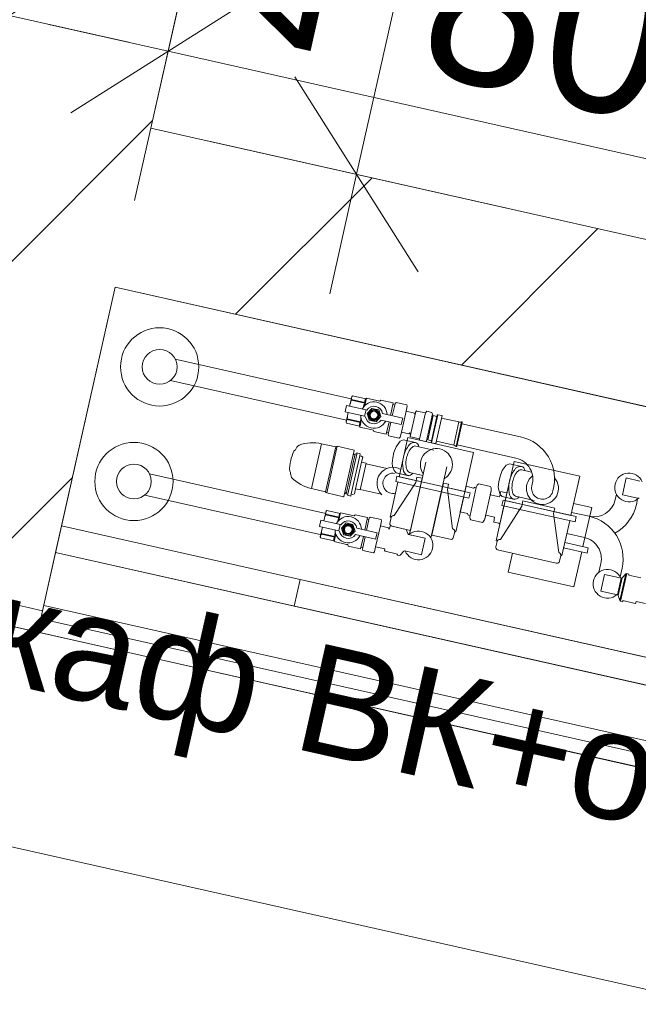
# Model space of a CAD drawing. Header units: millimetres. Extents: x -7218036 to -6523761, y 6117771 to 6337028.
# Tile 175 of 223: x -7147160 to -7146591, y 6138080 to 6138986. Entities that reach past the tile are written whole.
import ezdxf

# ---------------------------------------------------------------- set-up
doc = ezdxf.new("R2010")
doc.units = ezdxf.units.MM
doc.header["$MEASUREMENT"] = 0
for name, color, linetype in [('S - МОП.АР', 7, 'Continuous'), ('АР-Стены_внутренние_пилоны.АР', 7, 'Continuous'), ('АР-Стены_Перегородки_шахты_.АР', 7, 'Continuous'), ('АР-Чертеж-Размеры.АР', 7, 'Continuous'), ('ИОС-Шахты и отверстия.АР', 7, 'Continuous')]:
    doc.layers.add(name, color=color, linetype=linetype)
for name, color, linetype, lineweight in [('АР-Стены_внутренние_пилоны.АР_Ном._пера__1', 7, 'Continuous', 15), ('АР-Стены_Перегородки_шахты_.АР_Ном._пера__1', 7, 'Continuous', 15), ('АР-Чертеж-Размеры.АР_Ном._пера__1', 7, 'Continuous', 0), ('ИОС-Шахты и отверстия.АР_Ном._пера__1', 7, 'Continuous', 0)]:
    doc.layers.add(name, color=color, linetype=linetype, lineweight=lineweight)
doc.styles.add('РЎР“Р•РќР•Р\xa0Р\x98Р\xa0_РЎРўР\x98Р›Р¬_2', font='GOTHIC.TTF')
doc.styles.add('РЎР“Р•РќР•Р\xa0Р\x98Р\xa0_РЎРўР\x98Р›Р¬_8', font='arial.ttf')
doc.dimstyles.new('СГЕНЕРИР_СТИЛЬ__1', dxfattribs={"dimtxt": 150, "dimasz": 142.5, "dimexe": 0.18, "dimexo": 0.0625, "dimgap": 0, "dimtad": 1, "dimdec": 0, "dimzin": 0, "dimdsep": 46, "dimtxsty": 'РЎР“Р•РќР•Р\xa0Р\x98Р\xa0_РЎРўР\x98Р›Р¬_2', "dimblk": 'ARROWHEAD_6', "dimblk1": 'ARROWHEAD_6', "dimblk2": 'ARROWHEAD_6', "dimcen": 0.09, "dimse1": 1, "dimse2": 1, "dimclrd": 7, "dimclre": 7, "dimclrt": 7, "dimazin": 0, "dimtfac": 1, "dimtdec": 4, "dimtmove": 0, "dimatfit": 3, "dimfxl": 1, "dimtolj": 1, "dimtzin": 0, "dimarcsym": 0})
doc.dimstyles.new('СГЕНЕРИР_СТИЛЬ__2', dxfattribs={"dimtxt": 150, "dimasz": 142.5, "dimexe": 0.18, "dimexo": 0.0625, "dimgap": 0, "dimtad": 1, "dimdec": 0, "dimzin": 0, "dimdsep": 46, "dimtxsty": 'РЎР“Р•РќР•Р\xa0Р\x98Р\xa0_РЎРўР\x98Р›Р¬_2', "dimblk": 'ARROWHEAD_6', "dimblk1": 'ARROWHEAD_6', "dimblk2": 'ARROWHEAD_6', "dimcen": 0.09, "dimse1": 1, "dimse2": 1, "dimclrd": 7, "dimclre": 7, "dimclrt": 7, "dimazin": 0, "dimtfac": 1, "dimtdec": 4, "dimtmove": 2, "dimatfit": 3, "dimfxl": 1, "dimtolj": 1, "dimtzin": 0, "dimarcsym": 0})
pattern_1 = [(0, (-6566190.34, 6562677.795), (0, 75), [0, -75])]
pattern_2 = [(45, (-6566190.34, 6563027.8), (-111.369318, 111.369318), [0, -105, 0, -157.5]), (110, (-6565840.34, 6563027.8), (148.001588, 53.868173), [0, -77, 0, -133])]
pattern_3 = [(45, (-6566190.34, 6562677.8), (-127.279217, 127.279217), [])]

# ---------------------------------------------------------------- blocks, each defined once
blk = doc.blocks.new('Стена_62_7', base_point=(-7146363.09, 6138247.05))
at = {"layer": 'АР-Стены_Перегородки_шахты_.АР', "linetype": 'Continuous', "lineweight": 0, "true_color": 0x000000}
h = blk.add_hatch(dxfattribs=at)
h.set_pattern_fill('ШТУКАТУРКА__ГИПС_03_0007', color=18, style=0, pattern_type=2)
h.set_pattern_definition(pattern_1)
h.paths.add_polyline_path([(-7147140.91, 6138434.55), (-7146360.35, 6138259.24), (-7146357.61, 6138271.44), (-7147138.17, 6138446.74)])
h = blk.add_hatch(dxfattribs=at)
h.set_pattern_fill('ШТУКАТУРКА__ГИПС_03_0007', color=18, style=0, pattern_type=2)
h.set_pattern_definition(pattern_1)
h.paths.add_polyline_path([(-7147143.65, 6138422.35), (-7146363.09, 6138247.05), (-7146360.35, 6138259.24), (-7147140.91, 6138434.55)])
at = {"layer": 'АР-Стены_Перегородки_шахты_.АР_Ном._пера__1', "color": 7, "linetype": 'Continuous', "lineweight": 0}
for p, q in [((-7147138.17, 6138446.74), (-7146357.61, 6138271.44)), ((-7147140.91, 6138434.55), (-7146360.35, 6138259.24))]:
    blk.add_line(p, q, dxfattribs=at)
at = {"layer": 'АР-Стены_Перегородки_шахты_.АР_Ном._пера__1', "color": 7, "linetype": 'Continuous', "lineweight": 0, "flags": 128}
for points in [[(-7147127.21, 6138495.53), (-7147143.65, 6138422.35)], [(-7146346.65, 6138320.23), (-7147127.21, 6138495.53)], [(-7147143.65, 6138422.35), (-7146363.09, 6138247.05)], [(-7146363.09, 6138247.05), (-7146346.65, 6138320.23)]]:
    blk.add_lwpolyline(points, dxfattribs=at)
blk = doc.blocks.new('Стена_95_7', base_point=(-7147139.26, 6138441.87))
at = {"layer": 'АР-Стены_внутренние_пилоны.АР', "linetype": 'Continuous', "lineweight": 0, "true_color": 0x000000}
h = blk.add_hatch(dxfattribs=at)
h.set_pattern_fill('ШТУКАТУРКА__ГИПС_01_0007', color=18, style=0, pattern_type=2)
h.set_pattern_definition(pattern_2)
h.paths.add_polyline_path([(-7148334.05, 6138689.73), (-7147143.65, 6138422.36), (-7147152.57, 6138444.86), (-7148310.15, 6138704.86)])
h = blk.add_hatch(dxfattribs=at)
h.set_pattern_fill('БЛОКИ_БЕТОННЫЕ_ЭФФЕКТИВН_7E', color=18, style=0, pattern_type=2)
h.set_pattern_definition(pattern_3)
h.paths.add_polyline_path([(-7147285.62, 6138474.74), (-7147152.57, 6138444.86), (-7147241.79, 6138669.88)])
h = blk.add_hatch(dxfattribs=at)
h.set_pattern_fill('БЛОКИ_БЕТОННЫЕ_ЭФФЕКТИВН_7E', color=18, style=0, pattern_type=2)
h.set_pattern_definition(pattern_3)
h.paths.add_polyline_path([(-7147241.79, 6138669.88), (-7147152.57, 6138444.86), (-7147139.26, 6138441.87), (-7147095.44, 6138637.01)])
h = blk.add_hatch(dxfattribs=at)
h.set_pattern_fill('ШТУКАТУРКА__ГИПС_01_0007', color=18, style=0, pattern_type=2)
h.set_pattern_definition(pattern_2)
h.paths.add_polyline_path([(-7147139.26, 6138441.87), (-7147152.57, 6138444.86), (-7147143.65, 6138422.36)])
at = {"layer": 'АР-Стены_внутренние_пилоны.АР_Ном._пера__1', "color": 7, "linetype": 'Continuous', "lineweight": 15}
for p, q in [((-7147285.62, 6138474.74), (-7147152.57, 6138444.86)), ((-7147152.57, 6138444.86), (-7147139.26, 6138441.87))]:
    blk.add_line(p, q, dxfattribs=at)
at = {"layer": 'АР-Стены_внутренние_пилоны.АР_Ном._пера__1', "color": 7, "linetype": 'Continuous', "lineweight": 0, "flags": 128}
for points in [[(-7148334.05, 6138689.73), (-7147143.65, 6138422.36)], [(-7147143.65, 6138422.36), (-7147139.26, 6138441.87)]]:
    blk.add_lwpolyline(points, dxfattribs=at)
at = {"layer": 'АР-Стены_внутренние_пилоны.АР_Ном._пера__1', "color": 7, "linetype": 'Continuous', "lineweight": 15, "flags": 128}
blk.add_lwpolyline([(-7147139.26, 6138441.87), (-7147095.44, 6138637.01)], dxfattribs=at)
blk = doc.blocks.new('Стена_126_7', base_point=(-7146888.36, 6139558.99))
at = {"layer": 'АР-Стены_внутренние_пилоны.АР', "linetype": 'Continuous', "lineweight": 0, "true_color": 0x000000}
h = blk.add_hatch(dxfattribs=at)
h.set_pattern_fill('БЛОКИ_БЕТОННЫЕ_ЭФФЕКТИВН_7E', color=18, style=0, pattern_type=2)
h.set_pattern_definition(pattern_3)
h.paths.add_polyline_path([(-7147095.44, 6138637.01), (-7146932.18, 6139363.86), (-7147078.54, 6139396.73), (-7147241.79, 6138669.88)])
at = {"layer": 'АР-Стены_внутренние_пилоны.АР_Ном._пера__1', "color": 7, "linetype": 'Continuous', "lineweight": 15, "flags": 128}
for points in [[(-7147078.54, 6139396.73), (-7147241.79, 6138669.88)], [(-7146932.18, 6139363.86), (-7147078.54, 6139396.73)], [(-7147039.56, 6138885.81), (-7146932.18, 6139363.86)], [(-7147095.44, 6138637.01), (-7147072.43, 6138739.45)]]:
    blk.add_lwpolyline(points, dxfattribs=at)
blk = doc.blocks.new('Стена_127_7', base_point=(-7147072.43, 6138739.45))
at = {"layer": 'АР-Стены_внутренние_пилоны.АР', "linetype": 'Continuous', "lineweight": 0, "true_color": 0x000000}
h = blk.add_hatch(dxfattribs=at)
h.set_pattern_fill('БЛОКИ_БЕТОННЫЕ_ЭФФЕКТИВН_7E', color=18, style=0, pattern_type=2)
h.set_pattern_definition(pattern_3)
h.paths.add_polyline_path([(-7147072.43, 6138739.45), (-7146291.87, 6138564.14), (-7146259, 6138710.49), (-7147039.56, 6138885.81)])
at = {"layer": 'АР-Стены_внутренние_пилоны.АР_Ном._пера__1', "color": 7, "linetype": 'Continuous', "lineweight": 15, "flags": 128}
for points in [[(-7146259, 6138710.49), (-7147039.56, 6138885.81)], [(-7147072.43, 6138739.45), (-7146291.87, 6138564.14)], [(-7146291.87, 6138564.14), (-7146259, 6138710.49)]]:
    blk.add_lwpolyline(points, dxfattribs=at)
blk = doc.blocks.new('*D488', base_point=(-6566190.34, 6562677.79))
at = {"layer": 'АР-Чертеж-Размеры.АР_Ном._пера__1', "color": 7, "linetype": 'Continuous', "lineweight": 0, "transparency": 16777216}
for p, q in [((-7148193.61, 6138311.02), (-7148131.98, 6138585.43)), ((-7148073.18, 6138504.97), (-7148252.41, 6138391.49)), ((-7148272.56, 6138472.88), (-7148162.8, 6138448.23)), ((-7148162.8, 6138448.23), (-7146406.51, 6138053.75)), ((-7146437.33, 6137916.55), (-7146375.69, 6138190.96)), ((-7146496.12, 6137997.01), (-7146316.9, 6138110.5)), ((-7146406.51, 6138053.75), (-7146296.75, 6138029.1))]:
    blk.add_line(p, q, dxfattribs=at)
at = {"layer": 'АР-Чертеж-Размеры.АР_Ном._пера__1', "color": 7, "lineweight": 0, "transparency": 16777216, "insert": (-7147904.46, 6138420.95), "char_height": 150, "attachment_point": 7, "rotation": 347.34107, "style": 'РЎР“Р•РќР•Р\xa0Р\x98Р\xa0_РЎРўР\x98Р›Р¬_2'}
blk.add_mtext('\\A1;{\\pql;\\fCentury Gothic|b0|i0|c204|p0;\\W1.000000;1\xa0800}', dxfattribs=at)
blk = doc.blocks.new('ARROWHEAD_6')
at = {"color": 0, "linetype": 'Continuous', "lineweight": 0}
for p, q in [((-0.5, -0.5), (0.5, 0.5)), ((0, 0), (-1, 0))]:
    blk.add_line(p, q, dxfattribs=at)
blk = doc.blocks.new('*D518', base_point=(-6566190.34, 6562677.79))
at = {"layer": 'АР-Чертеж-Размеры.АР_Ном._пера__1', "color": 7, "linetype": 'Continuous', "lineweight": 0, "transparency": 16777216}
for p, q in [((-7146992.86, 6139093.71), (-7147054.49, 6138819.3)), ((-7146934.07, 6139013.25), (-7147113.29, 6138899.76)), ((-7147023.68, 6138956.5), (-7147133.44, 6138981.16)), ((-7146243.12, 6138781.2), (-7147023.68, 6138956.5)), ((-7146212.31, 6138918.4), (-7146273.94, 6138643.99)), ((-7146332.73, 6138724.45), (-7146153.51, 6138837.94)), ((-7146133.36, 6138756.54), (-7146243.12, 6138781.2))]:
    blk.add_line(p, q, dxfattribs=at)
at = {"layer": 'АР-Чертеж-Размеры.АР_Ном._пера__1', "color": 7, "lineweight": 0, "transparency": 16777216, "insert": (-7146798.59, 6138936.7), "char_height": 150, "attachment_point": 7, "rotation": 347.34172, "style": 'РЎР“Р•РќР•Р\xa0Р\x98Р\xa0_РЎРўР\x98Р›Р¬_2'}
blk.add_mtext('\\A1;{\\pql;\\fCentury Gothic|b0|i0|c204|p0;\\W1.000000;800}', dxfattribs=at)
blk = doc.blocks.new('*D525', base_point=(-6566190.34, 6562677.79))
at = {"layer": 'АР-Чертеж-Размеры.АР_Ном._пера__1', "color": 7, "linetype": 'Continuous', "lineweight": 0, "transparency": 16777216}
for p, q in [((-7147246.85, 6137962.89), (-7147308.48, 6137688.48)), ((-7147188.05, 6137882.42), (-7147367.28, 6137768.94)), ((-7147277.66, 6137825.68), (-7147387.43, 6137850.34)), ((-7146497.11, 6137650.37), (-7147277.66, 6137825.68)), ((-7146466.29, 6137787.57), (-7146527.93, 6137513.16)), ((-7146586.72, 6137593.63), (-7146407.5, 6137707.11)), ((-7146387.35, 6137625.71), (-7146497.11, 6137650.37))]:
    blk.add_line(p, q, dxfattribs=at)
at = {"layer": 'АР-Чертеж-Размеры.АР_Ном._пера__1', "color": 7, "lineweight": 0, "transparency": 16777216, "insert": (-7147052.57, 6137805.87), "char_height": 150, "attachment_point": 7, "rotation": 347.34107, "style": 'РЎР“Р•РќР•Р\xa0Р\x98Р\xa0_РЎРўР\x98Р›Р¬_2'}
blk.add_mtext('\\A1;{\\pql;\\fCentury Gothic|b0|i0|c204|p0;\\W1.000000;800}', dxfattribs=at)
blk = doc.blocks.new('*D532', base_point=(-6566190.34, 6562677.79))
at = {"layer": 'АР-Чертеж-Размеры.АР_Ном._пера__1', "color": 7, "linetype": 'Continuous', "lineweight": 0, "transparency": 16777216}
for p, q in [((-7148885.64, 6137625.17), (-7148824.01, 6137899.59)), ((-7148765.22, 6137819.12), (-7148944.44, 6137705.64)), ((-7148964.6, 6137787.03), (-7148854.83, 6137762.38)), ((-7148854.83, 6137762.38), (-7146903.44, 6137324.12)), ((-7146934.25, 6137186.92), (-7146872.62, 6137461.33)), ((-7146993.05, 6137267.38), (-7146813.83, 6137380.87)), ((-7146903.44, 6137324.12), (-7146793.67, 6137299.47))]:
    blk.add_line(p, q, dxfattribs=at)
at = {"layer": 'АР-Чертеж-Размеры.АР_Ном._пера__1', "color": 7, "lineweight": 0, "transparency": 16777216, "insert": (-7148130.48, 6137630.45), "char_height": 150, "attachment_point": 7, "rotation": 347.34216, "style": 'РЎР“Р•РќР•Р\xa0Р\x98Р\xa0_РЎРўР\x98Р›Р¬_2'}
blk.add_mtext('\\A1;{\\pql;\\fCentury Gothic|b0|i0|c204|p0;\\W1.000000;2\xa0000}', dxfattribs=at)
blk = doc.blocks.new('*D545', base_point=(-6566190.34, 6562677.79))
at = {"layer": 'АР-Чертеж-Размеры.АР_Ном._пера__1', "color": 7, "linetype": 'Continuous', "lineweight": 0, "transparency": 16777216}
for p, q in [((-7146718.31, 6139431.12), (-7146742.96, 6139321.36)), ((-7146686.22, 6139231.74), (-7146799.7, 6139410.97)), ((-7146880.17, 6139352.18), (-7146605.76, 6139290.54)), ((-7146742.96, 6139321.36), (-7146850.34, 6138843.31)), ((-7146907.08, 6138932.92), (-7146793.59, 6138753.7)), ((-7146987.54, 6138874.13), (-7146713.13, 6138812.49)), ((-7146850.34, 6138843.31), (-7146874.99, 6138733.54))]:
    blk.add_line(p, q, dxfattribs=at)
at = {"layer": 'АР-Чертеж-Размеры.АР_Ном._пера__1', "color": 7, "lineweight": 0, "transparency": 16777216, "insert": (-7146858.4, 6138944.28), "char_height": 150, "attachment_point": 7, "rotation": 77.34107, "style": 'РЎР“Р•РќР•Р\xa0Р\x98Р\xa0_РЎРўР\x98Р›Р¬_2'}
blk.add_mtext('\\A1;{\\pql;\\fCentury Gothic|b0|i0|c204|p0;\\W1.000000;490}', dxfattribs=at)
blk = doc.blocks.new('*D546', base_point=(-6566190.34, 6562677.79))
at = {"layer": 'АР-Чертеж-Размеры.АР_Ном._пера__1', "color": 7, "linetype": 'Continuous', "lineweight": 0, "transparency": 16777216}
for p, q in [((-7148030.23, 6139038.46), (-7147968.59, 6139312.87)), ((-7147909.8, 6139232.41), (-7148089.02, 6139118.92)), ((-7148109.18, 6139200.32), (-7147999.41, 6139175.66)), ((-7147999.41, 6139175.66), (-7147170.03, 6138989.38)), ((-7147200.85, 6138852.18), (-7147139.21, 6139126.59)), ((-7147259.64, 6138932.64), (-7147080.42, 6139046.13)), ((-7147170.03, 6138989.38), (-7147060.26, 6138964.73))]:
    blk.add_line(p, q, dxfattribs=at)
at = {"layer": 'АР-Чертеж-Размеры.АР_Ном._пера__1', "color": 7, "lineweight": 0, "transparency": 16777216, "insert": (-7147606.81, 6139118.23), "char_height": 150, "attachment_point": 7, "rotation": 347.3414, "style": 'РЎР“Р•РќР•Р\xa0Р\x98Р\xa0_РЎРўР\x98Р›Р¬_2'}
blk.add_mtext('\\A1;{\\pql;\\fCentury Gothic|b0|i0|c204|p0;\\W1.000000;850}', dxfattribs=at)
blk = doc.blocks.new('*D613', base_point=(-6566190.34, 6562677.79))
at = {"layer": 'АР-Чертеж-Размеры.АР_Ном._пера__1', "color": 7, "linetype": 'Continuous', "lineweight": 0, "transparency": 16777216}
for p, q in [((-7147533.58, 6139614.23), (-7147558.23, 6139504.47)), ((-7147501.49, 6139414.85), (-7147614.97, 6139594.08)), ((-7147695.44, 6139535.28), (-7147421.03, 6139473.65)), ((-7147558.23, 6139504.47), (-7147721.48, 6138777.63)), ((-7147778.22, 6138867.24), (-7147664.73, 6138688.02)), ((-7147858.68, 6138808.45), (-7147584.27, 6138746.82)), ((-7147721.48, 6138777.63), (-7147746.13, 6138667.87))]:
    blk.add_line(p, q, dxfattribs=at)
at = {"layer": 'АР-Чертеж-Размеры.АР_Ном._пера__1', "color": 7, "lineweight": 0, "transparency": 16777216, "insert": (-7147707.7, 6138975.86), "char_height": 150, "attachment_point": 7, "rotation": 77.34172, "style": 'РЎР“Р•РќР•Р\xa0Р\x98Р\xa0_РЎРўР\x98Р›Р¬_2'}
blk.add_mtext('\\A1;{\\pql;\\fCentury Gothic|b0|i0|c204|p0;\\W1.000000;745}', dxfattribs=at)
blk = doc.blocks.new('Символ Проема в Полу 21[98]_7', base_point=(-7146259, 6138710.51))
at = {"layer": 'ИОС-Шахты и отверстия.АР_Ном._пера__1', "color": 7, "linetype": 'Continuous', "lineweight": 0, "flags": 128}
for points in [[(-7146302.76, 6139092.84), (-7146932.19, 6139363.85), (-7147039.55, 6138885.82), (-7146259, 6138710.51)], [(-7146259, 6138710.51), (-7146151.63, 6139188.53), (-7146932.19, 6139363.85), (-7146302.76, 6139092.84)]]:
    blk.add_lwpolyline(points, close=True, dxfattribs=at)

msp = doc.modelspace()

# ---------------------------------------------------------------- linework, layer by layer
at = {"layer": 'S - МОП.АР', "color": 254, "linetype": 'Continuous', "lineweight": 0, "true_color": 0xdadada, "flags": 128}
msp.add_lwpolyline([(-7146382.639, 6138251.176), (-7150295.038, 6139130.552), (-7150435.659, 6138504.918), (-7156748.015, 6139923.651), (-7157089.913, 6138401.333), (-7147162.243, 6136171.746), (-7146974.894, 6137005.953), (-7146677.305, 6136939.12)], close=True, dxfattribs=at)
at = {"layer": 'ИОС-Шахты и отверстия.АР_Ном._пера__1', "color": 7, "linetype": 'Continuous', "lineweight": 0}
for p, q in [((-7147127.211, 6138495.529), (-7147072.426, 6138739.452)), ((-7147072.426, 6138739.452), (-7146291.871, 6138564.14)), ((-7147017.062, 6138673.209), (-7146855.129, 6138636.834)), ((-7147021.445, 6138653.695), (-7146859.511, 6138617.325)), ((-7146819.028, 6138621.557), (-7146816.45, 6138633.037)), ((-7146817.415, 6138621.195), (-7146815.184, 6138631.129)), ((-7146804.678, 6138625.428), (-7146809.026, 6138606.066)), ((-7146795.843, 6138625.058), (-7146800.882, 6138602.623)), ((-7146792.319, 6138599.671), (-7146786.895, 6138623.82)), ((-7146780.5, 6138622.641), (-7146785.979, 6138598.247)), ((-7146784.786, 6138599.056), (-7146779.768, 6138621.4)), ((-7146781.358, 6138598.286), (-7146776.339, 6138620.63)), ((-7146775.442, 6138622.222), (-7146781.228, 6138596.463)), ((-7146822.921, 6138604.222), (-7146820.343, 6138615.703)), ((-7146820.961, 6138605.405), (-7146818.73, 6138615.34)), ((-7146753.344, 6138613.968), (-7146699.367, 6138601.842)), ((-7146796.082, 6138596.552), (-7146806.955, 6138598.994)), ((-7146779.042, 6138589.625), (-7146795.765, 6138593.399)), ((-7146757.725, 6138594.464), (-7146703.738, 6138582.339)), ((-7146790.632, 6138560.515), (-7146786.585, 6138578.533)), ((-7146781.808, 6138508.538), (-7146767.071, 6138574.15)), ((-7146698.51, 6138574.638), (-7146709.384, 6138577.08)), ((-7147040.734, 6138567.812), (-7146878.622, 6138531.401)), ((-7146801.696, 6138569.165), (-7146789.324, 6138566.339)), ((-7146689.221, 6138569.46), (-7146698.194, 6138571.484)), ((-7146801.433, 6138512.423), (-7146790.632, 6138560.515)), ((-7147045.117, 6138548.298), (-7146882.535, 6138511.782)), ((-7146704.125, 6138547.25), (-7146686.989, 6138543.402)), ((-7146716.592, 6138538.785), (-7146715.502, 6138543.641)), ((-7146649.269, 6138523.664), (-7146716.592, 6138538.785)), ((-7146715.502, 6138543.641), (-7146648.179, 6138528.52)), ((-7146341.178, 6138344.609), (-7147121.733, 6138519.921)), ((-7146842.7, 6138516.159), (-7146840.122, 6138527.639)), ((-7146841.087, 6138515.797), (-7146838.856, 6138525.732)), ((-7146828.35, 6138520.031), (-7146832.698, 6138500.669)), ((-7146648.179, 6138528.52), (-7146649.269, 6138523.664)), ((-7146846.594, 6138498.825), (-7146844.015, 6138510.305)), ((-7146844.633, 6138500.008), (-7146842.402, 6138509.943)), ((-7146346.656, 6138320.217), (-7147127.211, 6138495.529)), ((-7146607.982, 6138451.278), (-7146602.484, 6138475.757)), ((-7146601.613, 6138476.029), (-7146607.311, 6138450.661)), ((-7146610.2, 6138456.687), (-7146606.803, 6138471.81)), ((-7146605.844, 6138472.11), (-7146609.46, 6138456.012))]:
    msp.add_line(p, q, dxfattribs=at)
for points in [[(-7146854.686, 6138638.806), (-7146854.041, 6138639.506), (-7146841.822, 6138636.761), (-7146841.253, 6138637.378), (-7146828.744, 6138634.568), (-7146827.805, 6138635.587), (-7146816.45, 6138633.037), (-7146816.797, 6138631.492), (-7146815.184, 6138631.129), (-7146814.882, 6138632.47), (-7146813.931, 6138633.502), (-7146804.08, 6138631.29), (-7146803.662, 6138629.95), (-7146804.678, 6138625.428), (-7146797.091, 6138623.724), (-7146796.766, 6138622.431), (-7146796.234, 6138623.318), (-7146795.843, 6138625.058, -0.4142136), (-7146794.943, 6138625.628), (-7146786.895, 6138623.82), (-7146786.84, 6138624.065), (-7146785.631, 6138625.392), (-7146781.025, 6138624.357), (-7146780.5, 6138622.641), (-7146780.934, 6138620.709, -0.3955896), (-7146779.768, 6138621.4), (-7146776.339, 6138620.63), (-7146776.071, 6138621.823, -0.4151923), (-7146775.442, 6138622.222), (-7146771.565, 6138621.351), (-7146772.058, 6138619.156), (-7146756.106, 6138615.573), (-7146755.51, 6138615.477, 0.0978561), (-7146753.652, 6138615.659, -0.5735555), (-7146753.084, 6138615.129), (-7146757.983, 6138593.314, -0.5734365), (-7146758.723, 6138593.078, 0.12888), (-7146760.905, 6138594.205), (-7146776.858, 6138597.788), (-7146777.351, 6138595.593), (-7146781.228, 6138596.463, -0.415822), (-7146781.626, 6138597.092), (-7146781.358, 6138598.286), (-7146784.786, 6138599.056, -0.391853), (-7146785.544, 6138600.157), (-7146785.979, 6138598.247), (-7146786.677, 6138597.48), (-7146792.015, 6138598.679), (-7146792.319, 6138599.671), (-7146792.264, 6138599.916), (-7146800.312, 6138601.723, -0.4142136), (-7146800.882, 6138602.623), (-7146800.422, 6138604.673), (-7146800.805, 6138604.22), (-7146800.903, 6138604.242), (-7146801.233, 6138605.556), (-7146802.073, 6138604.505), (-7146809.026, 6138606.066), (-7146810.042, 6138601.544), (-7146810.993, 6138600.512), (-7146820.844, 6138602.725), (-7146821.262, 6138604.064), (-7146820.961, 6138605.405), (-7146822.574, 6138605.768), (-7146822.921, 6138604.222), (-7146834.277, 6138606.773), (-7146834.69, 6138608.096), (-7146835.972, 6138608.384), (-7146847.199, 6138610.905), (-7146847.449, 6138611.705), (-7146859.669, 6138614.45), (-7146859.953, 6138615.358), (-7146857.977, 6138624.155), (-7146860.77, 6138624.782), (-7146859.455, 6138630.637), (-7146856.662, 6138630.009)], [(-7146800.666, 6138515.841), (-7146817.74, 6138519.676, -0.3498386), (-7146819.685, 6138522.078), (-7146818.478, 6138527.729, -0.3988207), (-7146815.552, 6138529.418), (-7146795.841, 6138559.982), (-7146794.745, 6138564.86), (-7146789.9, 6138563.772)], [(-7146781.152, 6138511.458), (-7146764.077, 6138507.623, 0.3498386), (-7146761.292, 6138508.964), (-7146759.967, 6138514.587, 0.3988207), (-7146761.889, 6138517.365), (-7146766.637, 6138553.423), (-7146765.542, 6138558.301), (-7146770.387, 6138559.389)], [(-7146749.543, 6138556.362), (-7146742.541, 6138554.789), (-7146741.265, 6138555.661), (-7146740.082, 6138555.396, -0.1885997), (-7146737.797, 6138558.73), (-7146727.093, 6138556.326, -0.2226482), (-7146726.701, 6138551.232), (-7146727.293, 6138548.596), (-7146718.744, 6138546.732), (-7146717.655, 6138551.584), (-7146713.933, 6138550.748), (-7146712.151, 6138551.096), (-7146711.761, 6138551.008), (-7146718.394, 6138521.635), (-7146719.407, 6138522.509), (-7146723.956, 6138523.53), (-7146723.222, 6138528.114), (-7146731.477, 6138529.968), (-7146732.255, 6138526.503, -0.1885997), (-7146734.54, 6138523.169), (-7146745.245, 6138525.573, -0.1885997), (-7146745.884, 6138529.564), (-7146747.668, 6138529.965), (-7146748.16, 6138531.351), (-7146754.825, 6138532.848)], [(-7146697.174, 6138542.946), (-7146667.97, 6138536.387), (-7146669.066, 6138531.508), (-7146664.315, 6138495.466, -0.3689195), (-7146662.367, 6138492.867), (-7146663.519, 6138487.6, -0.4142136), (-7146666.506, 6138485.709), (-7146720.544, 6138497.877, -0.3689195), (-7146722.06, 6138500.748), (-7146720.965, 6138505.627, -0.4142136), (-7146717.978, 6138507.518), (-7146698.27, 6138538.067)]]:
    msp.add_lwpolyline(points, format="xyb", close=True, dxfattribs=at)
for points in [[(-7146854.041, 6138639.506, 0.267304), (-7146854.809, 6138636.089), (-7146854.924, 6138635.577, 0.0752955), (-7146856.602, 6138629.996)], [(-7146842.704, 6138632.832, 0.0494936), (-7146844.013, 6138629.198)], [(-7146842.589, 6138633.345, -0.2672361), (-7146841.822, 6138636.761), (-7146841.253, 6138637.378)], [(-7146859.669, 6138614.45, -0.267304), (-7146858.902, 6138617.867), (-7146858.786, 6138618.379, -0.0752955), (-7146857.917, 6138624.142)], [(-7146846.567, 6138615.635, -0.0494936), (-7146846.196, 6138619.48)], [(-7146846.682, 6138615.122, 0.2672361), (-7146847.449, 6138611.705), (-7146847.199, 6138610.905)], [(-7146822.387, 6138572.722), (-7146841.552, 6138577.027), (-7146841.435, 6138577.548), (-7146845.644, 6138578.493), (-7146844.625, 6138583.029), (-7146845.727, 6138584.044), (-7146847.385, 6138584.417), (-7146846.95, 6138586.355), (-7146849.874, 6138587.011), (-7146850.09, 6138586.048), (-7146851.553, 6138586.376), (-7146853.343, 6138585.242), (-7146852.413, 6138589.385), (-7146852.602, 6138589.683), (-7146868.18, 6138593.175, 0.1888904), (-7146869.402, 6138592.788), (-7146882.519, 6138595.493, 0.1445231), (-7146903.19, 6138594.204, 0.1539941), (-7146906.368, 6138589.992, 0.2236007), (-7146907.873, 6138588.578, 0.0762183), (-7146910.817, 6138580.23, 0.1077658), (-7146911.683, 6138570.212, 0.2176086), (-7146910.971, 6138569.063, 0.1081867), (-7146910.086, 6138564.592, 0.1449555), (-7146891.761, 6138554.334), (-7146878.746, 6138551.172, 0.2131873), (-7146877.683, 6138550.265), (-7146862.232, 6138546.795), (-7146861.934, 6138546.984), (-7146861.003, 6138551.127), (-7146859.87, 6138549.336), (-7146858.408, 6138549.008), (-7146858.615, 6138548.082), (-7146855.691, 6138547.426), (-7146855.264, 6138549.326), (-7146853.607, 6138548.954), (-7146852.176, 6138549.401), (-7146851.151, 6138553.965), (-7146846.944, 6138553.02), (-7146841.435, 6138577.548)], [(-7146793.013, 6138592.782, 0.3434103), (-7146796.082, 6138596.552, 0.3149343), (-7146802.676, 6138593.266, 0.1054075), (-7146807.089, 6138583.138, 0.1065614), (-7146807.477, 6138572.339, 0.3211674), (-7146803.221, 6138566.386, 0.2873835), (-7146798.489, 6138568.401)], [(-7146695.442, 6138570.868, 0.3434103), (-7146698.51, 6138574.638, 0.3149343), (-7146705.105, 6138571.351, 0.1054075), (-7146709.517, 6138561.224, 0.1065614), (-7146709.905, 6138550.425, 0.3211674), (-7146705.649, 6138544.472, 0.2873835), (-7146700.918, 6138546.486)], [(-7146589.527, 6138561.176), (-7146602.211, 6138564.025), (-7146605.673, 6138548.609), (-7146592.989, 6138545.76), (-7146592.956, 6138545.907), (-7146590.375, 6138545.324, -0.2749262)], [(-7146611.204, 6138549.08), (-7146612.362, 6138543.923, -0.4137137), (-7146636.262, 6138528.779), (-7146652.43, 6138532.41)], [(-7146591.69, 6138544.697), (-7146592.849, 6138539.54, -0.2153164), (-7146612.645, 6138513.232)], [(-7146877.714, 6138534.108, 0.267304), (-7146878.481, 6138530.692), (-7146878.596, 6138530.179, 0.0752955), (-7146880.274, 6138524.598)], [(-7146866.261, 6138527.947, -0.2672361), (-7146865.494, 6138531.364), (-7146864.926, 6138531.98)], [(-7146636.262, 6138528.779, -0.4142136), (-7146606, 6138480.986), (-7146607.782, 6138473.05)], [(-7146866.376, 6138527.434, 0.0494936), (-7146867.685, 6138523.8)], [(-7146883.341, 6138509.052, -0.267304), (-7146882.574, 6138512.469), (-7146882.459, 6138512.982, -0.0752955), (-7146881.589, 6138518.744)], [(-7146870.239, 6138510.237, -0.0494936), (-7146869.868, 6138514.082)], [(-7146627.335, 6138477.258), (-7146625.514, 6138485.369, 0.4142136), (-7146640.645, 6138509.265), (-7146656.812, 6138512.896)], [(-7146870.354, 6138509.724, 0.2672361), (-7146871.121, 6138506.308), (-7146870.871, 6138505.507)], [(-7146588.586, 6138472.078), (-7146599.907, 6138474.62), (-7146599.688, 6138475.596), (-7146601.613, 6138476.029, 0.267016), (-7146602.484, 6138475.757), (-7146605.844, 6138472.11, -0.2684303), (-7146606.803, 6138471.81), (-7146609.384, 6138472.393), (-7146609.351, 6138472.539), (-7146622.035, 6138475.388), (-7146625.497, 6138459.972), (-7146612.813, 6138457.123), (-7146612.78, 6138457.27), (-7146610.2, 6138456.687, -0.2749262), (-7146609.46, 6138456.012), (-7146607.982, 6138451.278, 0.2679492), (-7146607.311, 6138450.661), (-7146605.385, 6138450.228), (-7146605.166, 6138451.204), (-7146593.845, 6138448.661), (-7146593.211, 6138449.063), (-7146592.871, 6138450.578), (-7146584.314, 6138448.657)]]:
    msp.add_lwpolyline(points, format="xyb", dxfattribs=at)
for points in [[(-7146859.455, 6138630.637), (-7146841.536, 6138626.612), (-7146842.851, 6138620.758), (-7146860.77, 6138624.782)], [(-7146854.924, 6138635.577), (-7146842.704, 6138632.832)], [(-7146854.809, 6138636.089), (-7146842.589, 6138633.345), (-7146842.704, 6138632.832)], [(-7146841.253, 6138637.378), (-7146842.773, 6138630.611)], [(-7146826.27, 6138623.183), (-7146807.79, 6138619.033), (-7146809.105, 6138613.179), (-7146827.585, 6138617.329)], [(-7146771.565, 6138621.351), (-7146777.351, 6138595.593)], [(-7146858.902, 6138617.867), (-7146846.682, 6138615.122), (-7146846.567, 6138615.635)], [(-7146858.786, 6138618.379), (-7146846.567, 6138615.635)], [(-7146847.199, 6138610.905), (-7146845.679, 6138617.672)], [(-7146756.106, 6138615.573), (-7146760.905, 6138594.205)], [(-7146758.723, 6138593.078), (-7146753.652, 6138615.659)], [(-7146758.723, 6138593.078), (-7146753.652, 6138615.659)], [(-7146882.519, 6138595.493), (-7146891.761, 6138554.334)], [(-7146878.746, 6138551.172), (-7146869.402, 6138592.788)], [(-7146868.18, 6138593.175), (-7146877.683, 6138550.265)], [(-7146806.955, 6138598.994), (-7146810.142, 6138597.78), (-7146813.886, 6138592.793), (-7146815.862, 6138587.54), (-7146817.006, 6138582.448), (-7146817.495, 6138577.718), (-7146817.078, 6138574.676), (-7146815.735, 6138570.875), (-7146813.832, 6138568.766), (-7146802.101, 6138566.132)], [(-7146853.343, 6138585.242), (-7146861.003, 6138551.127)], [(-7146859.87, 6138549.336), (-7146851.553, 6138586.376)], [(-7146850.09, 6138586.048), (-7146858.408, 6138549.008)], [(-7146855.264, 6138549.326), (-7146847.385, 6138584.417)], [(-7146845.644, 6138578.493), (-7146851.151, 6138553.965)], [(-7146709.384, 6138577.08), (-7146712.571, 6138575.866), (-7146716.315, 6138570.879), (-7146718.291, 6138565.626), (-7146719.435, 6138560.533), (-7146719.923, 6138555.803), (-7146719.507, 6138552.762), (-7146718.164, 6138548.961), (-7146716.261, 6138546.852), (-7146704.53, 6138544.217)], [(-7146818.42, 6138527.916), (-7146819.434, 6138528.106), (-7146812.212, 6138560.261)], [(-7146846.834, 6138553.513), (-7146827.618, 6138549.153)], [(-7146745.884, 6138529.564), (-7146740.082, 6138555.396)], [(-7146726.453, 6138552.335), (-7146732.255, 6138526.503)], [(-7146751.719, 6138546.674), (-7146758.941, 6138514.52), (-7146759.967, 6138514.587)], [(-7146714.641, 6138538.347), (-7146721.863, 6138506.192), (-7146720.849, 6138506.002)], [(-7146650.566, 6138540.708), (-7146633.85, 6138536.954), (-7146641.944, 6138500.918)], [(-7146832.698, 6138500.669), (-7146833.714, 6138496.147), (-7146834.665, 6138495.115), (-7146844.516, 6138497.327), (-7146844.935, 6138498.667), (-7146844.633, 6138500.008), (-7146846.246, 6138500.37), (-7146846.594, 6138498.825), (-7146857.949, 6138501.375), (-7146858.362, 6138502.698), (-7146859.645, 6138502.986), (-7146859.647, 6138502.976), (-7146870.871, 6138505.507), (-7146871.121, 6138506.308), (-7146883.341, 6138509.052), (-7146883.625, 6138509.96), (-7146881.649, 6138518.757), (-7146884.442, 6138519.385), (-7146883.127, 6138525.239), (-7146880.334, 6138524.612), (-7146878.358, 6138533.409), (-7146877.714, 6138534.108), (-7146865.494, 6138531.364), (-7146864.926, 6138531.98), (-7146852.416, 6138529.171), (-7146851.477, 6138530.19), (-7146840.122, 6138527.639), (-7146840.469, 6138526.094), (-7146838.856, 6138525.732), (-7146838.555, 6138527.073), (-7146837.604, 6138528.105), (-7146827.752, 6138525.892), (-7146827.334, 6138524.553), (-7146828.35, 6138520.031)], [(-7146878.596, 6138530.179), (-7146866.376, 6138527.434)], [(-7146878.481, 6138530.692), (-7146866.261, 6138527.947), (-7146866.376, 6138527.434)], [(-7146864.926, 6138531.98), (-7146866.445, 6138525.213)], [(-7146883.127, 6138525.239), (-7146865.208, 6138521.214), (-7146866.523, 6138515.36), (-7146884.442, 6138519.385)], [(-7146832.698, 6138500.669), (-7146824.142, 6138498.747), (-7146824.479, 6138497.244), (-7146824.078, 6138496.609), (-7146812.757, 6138494.067), (-7146812.976, 6138493.091), (-7146811.05, 6138492.658), (-7146810.18, 6138492.93), (-7146806.819, 6138496.577), (-7146805.861, 6138496.877), (-7146790.595, 6138493.448), (-7146790.28, 6138494.85), (-7146787.167, 6138508.715), (-7146799.851, 6138511.564), (-7146799.883, 6138511.417), (-7146802.464, 6138512), (-7146803.249, 6138512.819), (-7146804.484, 6138516.775), (-7146817.393, 6138519.674), (-7146818.818, 6138520.026), (-7146819.453, 6138519.624), (-7146819.88, 6138517.722), (-7146820.438, 6138517.034), (-7146820.763, 6138518.327), (-7146828.35, 6138520.031)], [(-7146654.148, 6138524.76), (-7146661.37, 6138492.605), (-7146662.367, 6138492.867)], [(-7146882.574, 6138512.469), (-7146870.354, 6138509.724), (-7146870.239, 6138510.237)], [(-7146882.459, 6138512.982), (-7146870.239, 6138510.237)], [(-7146870.871, 6138505.507), (-7146869.351, 6138512.274)], [(-7146849.942, 6138517.786), (-7146831.462, 6138513.635), (-7146832.777, 6138507.781), (-7146851.257, 6138511.931)], [(-7146643.035, 6138496.062), (-7146650.256, 6138463.908), (-7146710.749, 6138477.494), (-7146706.854, 6138494.794)]]:
    msp.add_lwpolyline(points, dxfattribs=at)
for points in [[(-7146840.552, 6138623.316), (-7146836.196, 6138628.044), (-7146829.924, 6138626.635), (-7146828.008, 6138620.499), (-7146832.364, 6138615.772), (-7146838.636, 6138617.18)], [(-7146742.535, 6138587.566), (-7146803.028, 6138601.152), (-7146811.121, 6138565.117), (-7146750.628, 6138551.531)], [(-7146705.414, 6138579.263), (-7146644.956, 6138565.684), (-7146653.057, 6138529.616), (-7146713.515, 6138543.195)], [(-7146813.073, 6138565.556), (-7146745.75, 6138550.435), (-7146746.841, 6138545.579), (-7146814.164, 6138560.699)], [(-7146864.224, 6138517.919), (-7146859.868, 6138522.646), (-7146853.596, 6138521.237), (-7146851.68, 6138515.101), (-7146856.036, 6138510.374), (-7146862.308, 6138511.783)], [(-7146658.659, 6138504.673), (-7146637.065, 6138499.823), (-7146638.156, 6138494.967), (-7146659.75, 6138499.817)], [(-7146560.709, 6138393.916), (-7146902.202, 6138470.615), (-7146907.68, 6138446.222), (-7146566.187, 6138369.523)]]:
    msp.add_lwpolyline(points, close=True, dxfattribs=at)
for centre, radius in [((-7147031.44, 6138666.189), 36), ((-7147031.44, 6138666.189), 16), ((-7146834.28, 6138621.908), 5.196), ((-7146834.28, 6138621.908), 4.696), ((-7146834.28, 6138621.908), 4), ((-7146834.28, 6138621.908), 3.5), ((-7147055.112, 6138560.792), 36), ((-7147055.112, 6138560.792), 16), ((-7146857.952, 6138516.51), 5.196), ((-7146857.952, 6138516.51), 4.696), ((-7146857.952, 6138516.51), 4), ((-7146857.952, 6138516.51), 3.5)]:
    msp.add_circle(centre, radius, dxfattribs=at)
for centre, radius, start, end in [((-7146834.28, 6138621.908), 12.161, 1.623355, 153.059655), ((-7146834.28, 6138621.908), 8.111, 9.04958, 145.633429), ((-7146834.28, 6138621.908), 12.161, 181.623355, 333.059655), ((-7146834.28, 6138621.908), 8.111, 189.04958, 325.633429), ((-7146707.908, 6138562.941), 39.827, 344.426301, 77.616143), ((-7146790.755, 6138582.694), 12.737, 129.515962, 156.725933), ((-7146796.396, 6138589.735), 3.717, 80.224067, 131.496443), ((-7146780.153, 6138577.178), 24.671, 154.686709, 167.545227), ((-7146776.828, 6138576.341), 14.746, 300.040462, 214.642548), ((-7146782.258, 6138577.259), 22.601, 166.595127, 185.809078), ((-7146792.572, 6138576.236), 12.237, 185.929781, 200.192226), ((-7146708.034, 6138562.875), 19.933, 341.767938, 77.552117), ((-7146816.734, 6138559.103), 14.746, 60.434837, 226.228307), ((-7146816.734, 6138559.103), 9.299, 80.930814, 283.905136), ((-7146799.52, 6138573.37), 4.736, 196.669857, 242.636924), ((-7146682.581, 6138555.264), 24.671, 154.686709, 167.545227), ((-7146693.183, 6138560.78), 12.737, 129.515962, 156.725933), ((-7146698.825, 6138567.821), 3.717, 80.224067, 131.496443), ((-7146679.257, 6138554.427), 14.746, 128.150681, 41.042281), ((-7146599.551, 6138555.331), 13.256, 23.119124, 311.563886), ((-7146684.686, 6138555.345), 22.601, 166.595127, 185.809078), ((-7146679.257, 6138554.427), 9.955, 167.339717, 347.360132), ((-7146695, 6138554.321), 12.237, 185.929781, 200.192226), ((-7146701.948, 6138551.456), 4.736, 196.669857, 242.636924), ((-7146857.952, 6138516.51), 12.161, 1.623355, 153.059655), ((-7146857.952, 6138516.51), 8.111, 9.04958, 145.633429), ((-7146857.952, 6138516.51), 12.161, 181.623355, 333.059655), ((-7146857.952, 6138516.51), 8.111, 189.04958, 325.633429), ((-7146793.288, 6138501.993), 13.256, 203.119124, 131.563886), ((-7146619.375, 6138466.694), 13.256, 23.119124, 311.563886)]:
    msp.add_arc(centre, radius, start, end, dxfattribs=at)

# ---------------------------------------------------------------- block references
at = {"layer": 'АР-Стены_внутренние_пилоны.АР', "color": 7, "lineweight": 0}
for name, p in [('Стена_126_7', (-7146888.359, 6139558.988)), ('Стена_127_7', (-7147072.426, 6138739.452)), ('Стена_95_7', (-7147139.264, 6138441.87))]:
    msp.add_blockref(name, p, dxfattribs=at)
at = {"layer": 'АР-Стены_Перегородки_шахты_.АР', "color": 7, "lineweight": 0}
msp.add_blockref('Стена_62_7', (-7146363.086, 6138247.049), dxfattribs=at)
at = {"layer": 'ИОС-Шахты и отверстия.АР', "color": 7, "linetype": 'Continuous', "lineweight": 0}
msp.add_blockref('Символ Проема в Полу 21[98]_7', (-7146259, 6138710.507), dxfattribs=at)

# ---------------------------------------------------------------- texts
at = {"layer": 'ИОС-Шахты и отверстия.АР_Ном._пера__1', "color": 7, "linetype": 'Continuous', "lineweight": 0, "insert": (-7146773.957, 6138321.015), "char_height": 100, "attachment_point": 5, "rotation": 347.341505, "style": 'РЎР“Р•РќР•Р\xa0Р\x98Р\xa0_РЎРўР\x98Р›Р¬_8'}
msp.add_mtext('\\A1;{\\pqc;\\fArial|b0|i0|c204|p0;\\W1.000000;шкаф ВК+отопл.}', dxfattribs=at)

# ---------------------------------------------------------------- dimensions: what is measured, and where the dimension line sits
at = {"layer": 'АР-Чертеж-Размеры.АР', "color": 7, "linetype": 'Continuous', "lineweight": 0}
for base, p1, p2, angle, dimstyle, picture, middle, turn in [((-7147721.476, 6138777.632), (-7147029.785, 6139385.78), (-7147721.476, 6138777.632), 257.341723, 'СГЕНЕРИР_СТИЛЬ__1', '*D613', (-7147743.356, 6139159.367), 77.341723), ((-7146850.335, 6138843.309), (-7147029.782, 6139385.779), (-7146600.493, 6138787.193), 257.341068, 'СГЕНЕРИР_СТИЛЬ__2', '*D545', (-7146894.049, 6139127.789), 77.341068), ((-7147170.029, 6138989.385), (-7147999.098, 6139177.057), (-7147160.164, 6139033.305), 347.341404, 'СГЕНЕРИР_СТИЛЬ__2', '*D546', (-7147423.308, 6139153.888), 347.341404), ((-7147023.677, 6138956.504), (-7146291.871, 6138564.14), (-7147072.426, 6138739.452), 167.341723, 'СГЕНЕРИР_СТИЛЬ__1', '*D518', (-7146615.082, 6138972.352), 347.341723), ((-7146406.511, 6138053.755), (-7148162.796, 6138448.228), (-7146259, 6138710.507), 347.341068, 'СГЕНЕРИР_СТИЛЬ__2', '*D488', (-7147636.965, 6138437.734), 347.341068), ((-7147277.663, 6137825.684), (-7146291.871, 6138564.14), (-7147127.211, 6138495.529), 167.341068, 'СГЕНЕРИР_СТИЛЬ__1', '*D525', (-7146869.068, 6137841.527), 347.341068), ((-7146903.438, 6137324.124), (-7148719.215, 6138366.222), (-7146767.823, 6137927.966), 347.342158, 'СГЕНЕРИР_СТИЛЬ__1', '*D532', (-7147862.986, 6137647.241), 347.342158)]:
    dim = msp.add_linear_dim(base=base, p1=p1, p2=p2, angle=angle, dimstyle=dimstyle, dxfattribs=at)
    dim.commit()
    dim.dimension.update_dxf_attribs({"geometry": picture, "text_midpoint": middle, "dimtype": 160, "text_rotation": turn})

doc.saveas('drawing.dxf')
